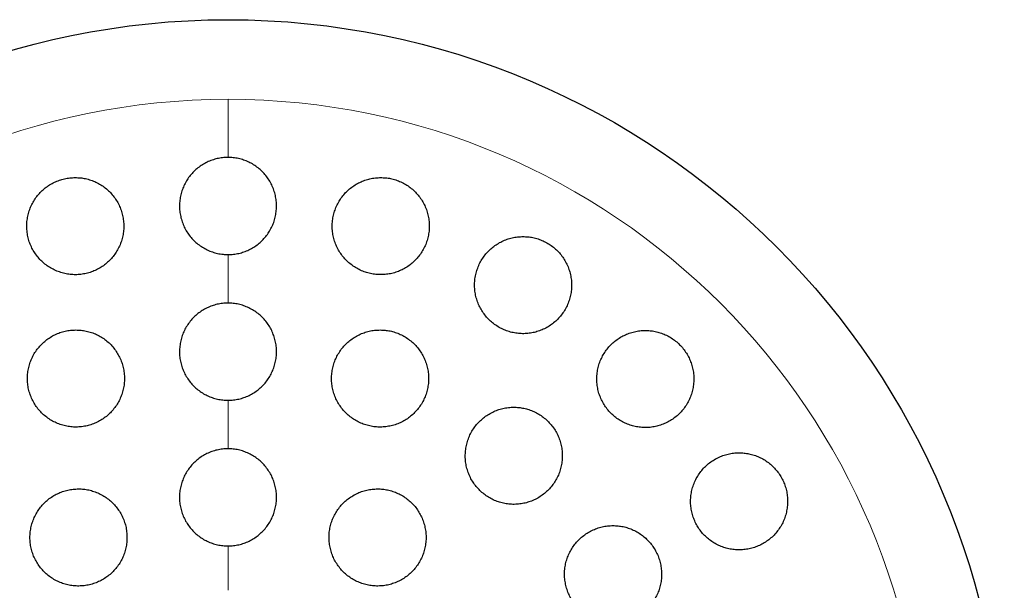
# Model space of a CAD drawing. Header units: millimetres. Extents: x 8 to 811, y 12 to 917.
# Tile 63 of 68: x 467 to 488, y 812 to 823. Entities that reach past the tile are written whole.
import ezdxf

# ---------------------------------------------------------------- set-up
doc = ezdxf.new("R2010")
doc.units = ezdxf.units.MM

msp = doc.modelspace()

# ---------------------------------------------------------------- linework, layer by layer
at = {"color": 252, "linetype": 'Continuous', "lineweight": 0}
for p, q in [((471.604, 821.774), (471.604, 820.577)), ((471.604, 818.577), (471.604, 817.577)), ((471.604, 815.577), (471.604, 814.577)), ((471.604, 812.577), (471.604, 811.663))]:
    msp.add_line(p, q, dxfattribs=at)
at = {"color": 7, "linetype": 'Continuous', "lineweight": 30}
msp.add_circle((471.604, 807.413), 16, dxfattribs=at)
at = {"color": 252, "linetype": 'Continuous', "lineweight": 0}
for start, end in [(90, 0), (0, 90)]:
    msp.add_arc((471.604, 807.413), 14.361, start, end, dxfattribs=at)
at = {"color": 7, "linetype": 'Continuous', "lineweight": 30}
for points, knots in [([(471.604, 820.577), (471.567, 820.576), (471.493, 820.573), (471.383, 820.554), (471.275, 820.524), (471.172, 820.481), (471.075, 820.428), (470.983, 820.364), (470.9, 820.29), (470.825, 820.207), (470.76, 820.117), (470.705, 820.019), (470.661, 819.916), (470.629, 819.808), (470.609, 819.696), (470.602, 819.583), (470.608, 819.47), (470.626, 819.358), (470.658, 819.248), (470.701, 819.143), (470.756, 819.043), (470.822, 818.95), (470.899, 818.865), (470.984, 818.79), (471.077, 818.725), (471.176, 818.671), (471.281, 818.628), (471.39, 818.598), (471.498, 818.58), (471.57, 818.578), (471.604, 818.577)], [0, 0, 0, 0, 0.035235, 0.070582, 0.105817, 0.141043, 0.176381, 0.211609, 0.24702, 0.282541, 0.317954, 0.353762, 0.389683, 0.425493, 0.461681, 0.497983, 0.534171, 0.570553, 0.607052, 0.643433, 0.679735, 0.716153, 0.752453, 0.788431, 0.824526, 0.860503, 0.896063, 0.931738, 0.967297, 1, 1, 1, 1]), ([(471.604, 818.577), (471.641, 818.578), (471.716, 818.581), (471.826, 818.6), (471.933, 818.63), (472.036, 818.673), (472.134, 818.726), (472.225, 818.79), (472.308, 818.864), (472.383, 818.947), (472.448, 819.037), (472.503, 819.135), (472.547, 819.238), (472.579, 819.346), (472.599, 819.457), (472.606, 819.57), (472.601, 819.684), (472.582, 819.796), (472.551, 819.906), (472.507, 820.011), (472.452, 820.111), (472.386, 820.204), (472.31, 820.289), (472.224, 820.364), (472.131, 820.429), (472.032, 820.483), (471.927, 820.525), (471.819, 820.556), (471.71, 820.574), (471.639, 820.576), (471.604, 820.577)], [0, 0, 0, 0, 0.0352366, 0.0705863, 0.1058236, 0.1410517, 0.1763918, 0.2116216, 0.2470325, 0.2825548, 0.3179677, 0.3537736, 0.3896919, 0.4254993, 0.461684, 0.497983, 0.534168, 0.5705498, 0.6070476, 0.6434283, 0.6797322, 0.7161531, 0.752455, 0.7884365, 0.8245346, 0.8605142, 0.8960753, 0.9317514, 0.9673115, 1, 1, 1, 1]), ([(468.456, 820.162), (468.419, 820.161), (468.345, 820.159), (468.235, 820.14), (468.128, 820.109), (468.025, 820.067), (467.927, 820.014), (467.836, 819.95), (467.753, 819.876), (467.678, 819.794), (467.613, 819.704), (467.558, 819.607), (467.514, 819.504), (467.482, 819.397), (467.462, 819.286), (467.454, 819.174), (467.459, 819.062), (467.477, 818.95), (467.507, 818.84), (467.549, 818.735), (467.604, 818.635), (467.669, 818.542), (467.745, 818.456), (467.83, 818.38), (467.923, 818.314), (468.022, 818.259), (468.128, 818.216), (468.237, 818.185), (468.348, 818.166), (468.461, 818.16), (468.573, 818.167), (468.683, 818.186), (468.791, 818.218), (468.893, 818.261), (468.991, 818.315), (469.081, 818.38), (469.164, 818.454), (469.239, 818.537), (469.303, 818.627), (469.357, 818.725), (469.4, 818.828), (469.432, 818.935), (469.451, 819.046), (469.458, 819.158), (469.452, 819.271), (469.433, 819.382), (469.403, 819.491), (469.359, 819.597), (469.304, 819.696), (469.238, 819.789), (469.161, 819.874), (469.076, 819.95), (468.983, 820.015), (468.883, 820.069), (468.777, 820.112), (468.67, 820.141), (468.562, 820.159), (468.491, 820.161), (468.456, 820.162)], [0, 0, 0, 0, 0.017577, 0.035211, 0.052788, 0.070365, 0.087998, 0.105575, 0.123173, 0.140828, 0.158427, 0.176171, 0.19397, 0.211715, 0.229663, 0.247667, 0.265616, 0.283741, 0.301922, 0.320047, 0.338241, 0.356494, 0.374688, 0.392813, 0.410997, 0.42912, 0.447066, 0.46507, 0.483015, 0.500754, 0.51855, 0.536289, 0.553885, 0.571538, 0.589134, 0.606712, 0.624345, 0.641924, 0.659613, 0.677357, 0.695047, 0.712929, 0.730867, 0.74875, 0.766826, 0.784959, 0.803035, 0.821222, 0.839467, 0.857654, 0.875816, 0.894036, 0.912198, 0.930208, 0.948277, 0.966287, 0.983144, 1, 1, 1, 1]), ([(474.752, 820.162), (474.715, 820.161), (474.64, 820.159), (474.53, 820.139), (474.422, 820.109), (474.319, 820.066), (474.221, 820.012), (474.13, 819.948), (474.046, 819.873), (473.971, 819.79), (473.906, 819.698), (473.851, 819.6), (473.807, 819.495), (473.776, 819.387), (473.757, 819.275), (473.75, 819.161), (473.757, 819.047), (473.776, 818.935), (473.809, 818.825), (473.853, 818.72), (473.909, 818.621), (473.976, 818.529), (474.052, 818.445), (474.138, 818.371), (474.231, 818.307), (474.33, 818.254), (474.434, 818.212), (474.542, 818.183), (474.652, 818.165), (474.763, 818.161), (474.874, 818.168), (474.984, 818.187), (475.09, 818.219), (475.193, 818.263), (475.29, 818.317), (475.381, 818.382), (475.464, 818.457), (475.538, 818.541), (475.603, 818.633), (475.657, 818.732), (475.7, 818.836), (475.731, 818.946), (475.749, 819.058), (475.754, 819.171), (475.747, 819.285), (475.726, 819.397), (475.694, 819.507), (475.648, 819.611), (475.591, 819.71), (475.524, 819.802), (475.447, 819.885), (475.361, 819.958), (475.268, 820.022), (475.168, 820.074), (475.064, 820.115), (474.959, 820.143), (474.854, 820.159), (474.786, 820.161), (474.752, 820.162)], [0, 0, 0, 0, 0.017727, 0.035512, 0.05324, 0.070961, 0.088737, 0.106459, 0.124319, 0.142235, 0.160097, 0.178156, 0.196273, 0.214333, 0.232514, 0.250754, 0.268935, 0.287106, 0.305335, 0.323505, 0.341535, 0.359623, 0.377651, 0.395474, 0.413355, 0.431177, 0.44882, 0.46652, 0.484163, 0.501732, 0.519356, 0.536926, 0.554554, 0.572238, 0.589868, 0.607664, 0.625515, 0.643312, 0.661312, 0.67937, 0.697371, 0.715526, 0.733739, 0.751894, 0.770084, 0.788332, 0.806521, 0.824607, 0.842752, 0.860837, 0.878727, 0.896675, 0.914564, 0.932255, 0.950002, 0.967693, 0.983846, 1, 1, 1, 1]), ([(477.686, 818.947), (477.648, 818.946), (477.573, 818.944), (477.462, 818.924), (477.354, 818.893), (477.25, 818.85), (477.152, 818.795), (477.06, 818.73), (476.976, 818.655), (476.901, 818.57), (476.836, 818.478), (476.781, 818.379), (476.738, 818.273), (476.707, 818.164), (476.689, 818.051), (476.684, 817.937), (476.691, 817.823), (476.712, 817.711), (476.745, 817.602), (476.79, 817.498), (476.847, 817.4), (476.914, 817.309), (476.99, 817.226), (477.076, 817.153), (477.168, 817.09), (477.267, 817.037), (477.371, 816.996), (477.478, 816.967), (477.588, 816.95), (477.699, 816.945), (477.81, 816.953), (477.919, 816.973), (478.026, 817.005), (478.129, 817.049), (478.227, 817.103), (478.317, 817.169), (478.401, 817.245), (478.475, 817.33), (478.54, 817.423), (478.594, 817.523), (478.636, 817.628), (478.666, 817.738), (478.683, 817.851), (478.688, 817.965), (478.679, 818.079), (478.658, 818.191), (478.624, 818.299), (478.578, 818.403), (478.521, 818.501), (478.454, 818.592), (478.376, 818.674), (478.291, 818.746), (478.198, 818.809), (478.099, 818.86), (477.995, 818.901), (477.89, 818.928), (477.787, 818.944), (477.72, 818.946), (477.686, 818.947)], [0, 0, 0, 0, 0.017878, 0.035815, 0.053694, 0.071565, 0.089492, 0.107364, 0.125386, 0.143464, 0.161486, 0.179652, 0.197876, 0.216042, 0.234226, 0.25247, 0.270654, 0.288721, 0.306847, 0.324913, 0.34278, 0.360705, 0.378571, 0.396245, 0.413976, 0.43165, 0.449223, 0.466852, 0.484426, 0.502031, 0.519693, 0.537299, 0.555054, 0.572865, 0.590621, 0.60858, 0.626595, 0.644555, 0.662686, 0.680875, 0.699006, 0.7172, 0.735453, 0.753647, 0.771765, 0.789941, 0.808058, 0.825992, 0.843985, 0.861919, 0.879646, 0.897431, 0.915158, 0.932748, 0.950394, 0.967985, 0.983992, 1, 1, 1, 1]), ([(471.604, 817.577), (471.567, 817.576), (471.492, 817.573), (471.382, 817.554), (471.274, 817.523), (471.171, 817.48), (471.073, 817.426), (470.981, 817.362), (470.898, 817.287), (470.823, 817.204), (470.757, 817.113), (470.703, 817.015), (470.659, 816.911), (470.628, 816.803), (470.609, 816.692), (470.602, 816.579), (470.608, 816.466), (470.627, 816.354), (470.658, 816.245), (470.702, 816.141), (470.757, 816.041), (470.823, 815.949), (470.899, 815.865), (470.984, 815.79), (471.076, 815.725), (471.176, 815.671), (471.28, 815.629), (471.389, 815.598), (471.497, 815.58), (471.569, 815.578), (471.604, 815.577)], [0, 0, 0, 0, 0.035462, 0.071037, 0.106498, 0.141955, 0.177525, 0.212982, 0.248544, 0.284219, 0.319783, 0.355571, 0.391472, 0.427261, 0.463263, 0.499379, 0.535381, 0.571491, 0.607716, 0.643825, 0.679888, 0.716066, 0.752128, 0.788009, 0.824006, 0.859885, 0.895531, 0.931292, 0.966937, 1, 1, 1, 1]), ([(471.604, 815.577), (471.641, 815.578), (471.716, 815.581), (471.826, 815.6), (471.934, 815.631), (472.038, 815.674), (472.136, 815.728), (472.227, 815.792), (472.311, 815.866), (472.386, 815.95), (472.451, 816.041), (472.505, 816.139), (472.549, 816.243), (472.58, 816.351), (472.6, 816.462), (472.606, 816.575), (472.6, 816.688), (472.581, 816.799), (472.55, 816.908), (472.506, 817.013), (472.451, 817.112), (472.385, 817.205), (472.309, 817.289), (472.224, 817.364), (472.132, 817.429), (472.033, 817.483), (471.928, 817.525), (471.819, 817.555), (471.711, 817.574), (471.639, 817.576), (471.604, 817.577)], [0, 0, 0, 0, 0.035462, 0.071038, 0.106501, 0.141959, 0.177529, 0.212988, 0.24855, 0.284225, 0.319788, 0.355575, 0.391476, 0.427264, 0.463264, 0.499379, 0.53538, 0.571489, 0.607714, 0.643823, 0.679887, 0.716066, 0.752129, 0.788011, 0.824009, 0.85989, 0.895536, 0.931297, 0.966943, 1, 1, 1, 1]), ([(468.47, 817.024), (468.433, 817.023), (468.358, 817.021), (468.248, 817.001), (468.14, 816.971), (468.037, 816.928), (467.939, 816.874), (467.847, 816.809), (467.764, 816.735), (467.689, 816.652), (467.624, 816.561), (467.569, 816.463), (467.526, 816.36), (467.494, 816.253), (467.475, 816.142), (467.468, 816.03), (467.473, 815.917), (467.492, 815.806), (467.523, 815.697), (467.565, 815.593), (467.62, 815.493), (467.685, 815.401), (467.761, 815.316), (467.845, 815.241), (467.938, 815.175), (468.037, 815.12), (468.142, 815.077), (468.251, 815.046), (468.363, 815.028), (468.475, 815.022), (468.588, 815.029), (468.698, 815.049), (468.806, 815.08), (468.909, 815.124), (469.007, 815.178), (469.098, 815.244), (469.181, 815.319), (469.255, 815.402), (469.32, 815.494), (469.374, 815.592), (469.416, 815.695), (469.447, 815.803), (469.466, 815.914), (469.472, 816.026), (469.465, 816.138), (469.446, 816.25), (469.415, 816.358), (469.371, 816.462), (469.316, 816.561), (469.25, 816.654), (469.174, 816.738), (469.089, 816.813), (468.996, 816.878), (468.896, 816.931), (468.791, 816.974), (468.684, 817.003), (468.576, 817.021), (468.505, 817.023), (468.47, 817.024)], [0, 0, 0, 0, 0.017711, 0.035478, 0.053189, 0.0709, 0.088668, 0.10638, 0.124089, 0.141855, 0.159564, 0.177341, 0.195174, 0.212952, 0.230841, 0.248786, 0.266676, 0.284673, 0.302727, 0.320724, 0.338778, 0.35689, 0.374944, 0.392978, 0.41107, 0.429103, 0.447049, 0.465052, 0.482997, 0.500824, 0.518709, 0.536537, 0.554271, 0.572061, 0.589795, 0.607498, 0.625258, 0.642962, 0.660711, 0.678517, 0.696267, 0.714119, 0.732027, 0.749879, 0.767845, 0.785868, 0.803834, 0.821878, 0.839979, 0.858023, 0.876072, 0.894179, 0.912227, 0.930206, 0.948243, 0.966222, 0.983111, 1, 1, 1, 1]), ([(474.738, 817.024), (474.701, 817.023), (474.626, 817.021), (474.515, 817.001), (474.407, 816.97), (474.303, 816.927), (474.205, 816.873), (474.114, 816.808), (474.03, 816.733), (473.955, 816.649), (473.89, 816.557), (473.835, 816.458), (473.792, 816.354), (473.761, 816.245), (473.742, 816.133), (473.736, 816.02), (473.743, 815.907), (473.763, 815.795), (473.795, 815.686), (473.839, 815.582), (473.895, 815.483), (473.961, 815.392), (474.037, 815.308), (474.122, 815.234), (474.215, 815.17), (474.314, 815.117), (474.418, 815.075), (474.526, 815.045), (474.636, 815.027), (474.748, 815.022), (474.86, 815.03), (474.97, 815.049), (475.077, 815.081), (475.18, 815.125), (475.278, 815.18), (475.369, 815.245), (475.452, 815.321), (475.526, 815.405), (475.591, 815.498), (475.645, 815.597), (475.687, 815.701), (475.717, 815.81), (475.735, 815.922), (475.74, 816.036), (475.733, 816.149), (475.712, 816.26), (475.679, 816.369), (475.634, 816.473), (475.578, 816.571), (475.511, 816.662), (475.434, 816.745), (475.349, 816.819), (475.256, 816.882), (475.156, 816.935), (475.052, 816.976), (474.946, 817.004), (474.841, 817.021), (474.773, 817.023), (474.738, 817.024)], [0, 0, 0, 0, 0.01782, 0.0356973, 0.0535178, 0.0713337, 0.0892062, 0.1070227, 0.1249222, 0.1428784, 0.1607783, 0.1787833, 0.1968454, 0.2148504, 0.2329061, 0.2510193, 0.2690746, 0.287103, 0.3051893, 0.3232172, 0.3411524, 0.3591452, 0.3770799, 0.3948975, 0.4127723, 0.4305896, 0.4483175, 0.4661021, 0.48383, 0.5015346, 0.5192955, 0.5370005, 0.5547574, 0.5725705, 0.590328, 0.6081902, 0.6261089, 0.6439716, 0.661947, 0.6799794, 0.697955, 0.7160024, 0.7341073, 0.7521545, 0.7702002, 0.7883036, 0.8063487, 0.8243187, 0.8423464, 0.8603158, 0.8781698, 0.8960812, 0.9139349, 0.9316846, 0.9494913, 0.967241, 0.9836205, 1, 1, 1, 1]), ([(480.205, 817.014), (480.167, 817.013), (480.092, 817.01), (479.98, 816.991), (479.871, 816.959), (479.767, 816.915), (479.668, 816.86), (479.576, 816.795), (479.492, 816.718), (479.417, 816.633), (479.352, 816.54), (479.298, 816.44), (479.255, 816.334), (479.225, 816.224), (479.208, 816.111), (479.203, 815.997), (479.212, 815.884), (479.233, 815.772), (479.266, 815.664), (479.312, 815.561), (479.368, 815.463), (479.435, 815.373), (479.511, 815.291), (479.596, 815.219), (479.688, 815.156), (479.787, 815.104), (479.89, 815.063), (479.997, 815.034), (480.107, 815.017), (480.219, 815.012), (480.33, 815.02), (480.44, 815.04), (480.547, 815.072), (480.65, 815.117), (480.748, 815.172), (480.84, 815.239), (480.923, 815.315), (480.998, 815.401), (481.062, 815.495), (481.116, 815.596), (481.157, 815.702), (481.187, 815.812), (481.203, 815.925), (481.207, 816.039), (481.198, 816.152), (481.176, 816.263), (481.142, 816.371), (481.095, 816.474), (481.038, 816.571), (480.971, 816.661), (480.894, 816.742), (480.809, 816.814), (480.716, 816.876), (480.617, 816.928), (480.514, 816.968), (480.409, 816.995), (480.306, 817.011), (480.239, 817.013), (480.205, 817.014)], [0, 0, 0, 0, 0.0180303, 0.0361189, 0.0541502, 0.0721745, 0.0902557, 0.1082805, 0.1264246, 0.1446263, 0.1627703, 0.1809632, 0.1992144, 0.2174066, 0.2355087, 0.2536693, 0.2717704, 0.2896827, 0.307653, 0.3255644, 0.3432742, 0.3610411, 0.3787506, 0.3963348, 0.4139752, 0.4315598, 0.4491472, 0.4667903, 0.4843785, 0.5020944, 0.5198659, 0.5375827, 0.5554978, 0.5734692, 0.5913851, 0.6094864, 0.627645, 0.6457464, 0.663939, 0.6821897, 0.7003817, 0.7185271, 0.736731, 0.7548754, 0.7728543, 0.7908914, 0.8088694, 0.8266382, 0.8444644, 0.8622327, 0.8798425, 0.8975088, 0.9151188, 0.9326889, 0.9503148, 0.9678857, 0.9839428, 1, 1, 1, 1]), ([(477.494, 815.433), (477.457, 815.432), (477.382, 815.429), (477.27, 815.409), (477.162, 815.378), (477.058, 815.335), (476.959, 815.28), (476.867, 815.215), (476.784, 815.139), (476.709, 815.055), (476.643, 814.962), (476.589, 814.863), (476.546, 814.757), (476.516, 814.648), (476.498, 814.536), (476.492, 814.423), (476.5, 814.31), (476.52, 814.198), (476.553, 814.09), (476.597, 813.986), (476.653, 813.888), (476.72, 813.798), (476.796, 813.715), (476.88, 813.641), (476.973, 813.578), (477.071, 813.525), (477.175, 813.483), (477.283, 813.454), (477.393, 813.436), (477.505, 813.431), (477.617, 813.439), (477.727, 813.458), (477.835, 813.49), (477.938, 813.534), (478.036, 813.59), (478.127, 813.656), (478.21, 813.732), (478.285, 813.817), (478.349, 813.91), (478.403, 814.01), (478.445, 814.115), (478.475, 814.225), (478.492, 814.337), (478.496, 814.45), (478.488, 814.563), (478.467, 814.675), (478.434, 814.783), (478.388, 814.886), (478.332, 814.984), (478.265, 815.074), (478.188, 815.156), (478.103, 815.229), (478.01, 815.292), (477.911, 815.344), (477.807, 815.385), (477.702, 815.413), (477.597, 815.43), (477.529, 815.432), (477.494, 815.433)], [0, 0, 0, 0, 0.0179371, 0.0359318, 0.0538695, 0.0718028, 0.089793, 0.1077266, 0.1257353, 0.1438011, 0.1618097, 0.1798658, 0.1979796, 0.2160354, 0.2340608, 0.2521441, 0.270169, 0.2880991, 0.3060868, 0.3240163, 0.3418289, 0.3596988, 0.3775111, 0.3952363, 0.4130182, 0.4307436, 0.4484489, 0.4662106, 0.4839164, 0.5016772, 0.5194942, 0.5372555, 0.555123, 0.573047, 0.5909149, 0.6088948, 0.6269316, 0.6449117, 0.6629607, 0.6810673, 0.6991161, 0.7171598, 0.7352613, 0.7533044, 0.7712697, 0.7892928, 0.8072574, 0.8251062, 0.8430123, 0.8608606, 0.8786068, 0.8964098, 0.914156, 0.9318585, 0.9496174, 0.9673202, 0.9836601, 1, 1, 1, 1]), ([(471.604, 814.577), (471.567, 814.576), (471.492, 814.573), (471.381, 814.554), (471.273, 814.523), (471.169, 814.48), (471.071, 814.425), (470.979, 814.361), (470.896, 814.286), (470.821, 814.202), (470.756, 814.11), (470.701, 814.012), (470.658, 813.908), (470.627, 813.8), (470.608, 813.688), (470.602, 813.576), (470.608, 813.463), (470.628, 813.352), (470.659, 813.243), (470.703, 813.139), (470.758, 813.04), (470.824, 812.949), (470.899, 812.865), (470.984, 812.79), (471.076, 812.725), (471.175, 812.671), (471.28, 812.629), (471.388, 812.599), (471.497, 812.58), (471.569, 812.578), (471.604, 812.577)], [0, 0, 0, 0, 0.035624, 0.071362, 0.106986, 0.142608, 0.178343, 0.213965, 0.249635, 0.285418, 0.321089, 0.356861, 0.392746, 0.428519, 0.464387, 0.500369, 0.536238, 0.572154, 0.608185, 0.644101, 0.679995, 0.716005, 0.751899, 0.787712, 0.82364, 0.859452, 0.895159, 0.930981, 0.966687, 1, 1, 1, 1]), ([(471.604, 812.577), (471.641, 812.578), (471.716, 812.581), (471.827, 812.6), (471.935, 812.631), (472.039, 812.674), (472.137, 812.728), (472.229, 812.793), (472.312, 812.868), (472.387, 812.952), (472.452, 813.044), (472.507, 813.142), (472.55, 813.246), (472.581, 813.354), (472.6, 813.465), (472.606, 813.578), (472.6, 813.691), (472.581, 813.802), (472.549, 813.91), (472.506, 814.015), (472.45, 814.113), (472.385, 814.205), (472.309, 814.289), (472.224, 814.364), (472.132, 814.429), (472.033, 814.483), (471.928, 814.525), (471.82, 814.555), (471.711, 814.574), (471.639, 814.576), (471.604, 814.577)], [0, 0, 0, 0, 0.035624, 0.071362, 0.106987, 0.142609, 0.178344, 0.213967, 0.249637, 0.28542, 0.32109, 0.356862, 0.392747, 0.42852, 0.464387, 0.500369, 0.536237, 0.572153, 0.608184, 0.6441, 0.679995, 0.716005, 0.751899, 0.787713, 0.823641, 0.859453, 0.895161, 0.930982, 0.966689, 1, 1, 1, 1]), ([(482.138, 814.495), (482.1, 814.494), (482.024, 814.491), (481.912, 814.471), (481.803, 814.44), (481.699, 814.395), (481.599, 814.34), (481.507, 814.274), (481.423, 814.197), (481.348, 814.111), (481.283, 814.017), (481.229, 813.917), (481.187, 813.81), (481.157, 813.701), (481.141, 813.588), (481.136, 813.475), (481.145, 813.362), (481.166, 813.251), (481.2, 813.144), (481.245, 813.041), (481.301, 812.945), (481.367, 812.855), (481.443, 812.773), (481.528, 812.701), (481.619, 812.638), (481.717, 812.586), (481.821, 812.545), (481.928, 812.515), (482.039, 812.498), (482.15, 812.493), (482.262, 812.501), (482.373, 812.521), (482.481, 812.553), (482.585, 812.598), (482.683, 812.654), (482.775, 812.721), (482.859, 812.799), (482.933, 812.885), (482.997, 812.979), (483.05, 813.08), (483.092, 813.187), (483.12, 813.297), (483.137, 813.409), (483.14, 813.523), (483.13, 813.635), (483.108, 813.746), (483.074, 813.853), (483.028, 813.955), (482.971, 814.052), (482.904, 814.141), (482.828, 814.222), (482.743, 814.294), (482.651, 814.356), (482.552, 814.407), (482.449, 814.448), (482.344, 814.475), (482.24, 814.492), (482.172, 814.494), (482.138, 814.495)], [0, 0, 0, 0, 0.018143, 0.036343, 0.054487, 0.072626, 0.090823, 0.108963, 0.127157, 0.14541, 0.163603, 0.181736, 0.199928, 0.21806, 0.236019, 0.254036, 0.271993, 0.289744, 0.307552, 0.325303, 0.342904, 0.360563, 0.378165, 0.39574, 0.41337, 0.430946, 0.448625, 0.466359, 0.484039, 0.501908, 0.519833, 0.537703, 0.555769, 0.573892, 0.591958, 0.610141, 0.628383, 0.646566, 0.664734, 0.68296, 0.701127, 0.71915, 0.737231, 0.755253, 0.773067, 0.790939, 0.808752, 0.826388, 0.844081, 0.861718, 0.879285, 0.896908, 0.914475, 0.932108, 0.949797, 0.967432, 0.983716, 1, 1, 1, 1]), ([(468.522, 813.751), (468.485, 813.75), (468.41, 813.747), (468.299, 813.728), (468.191, 813.697), (468.088, 813.654), (467.989, 813.6), (467.897, 813.535), (467.814, 813.46), (467.739, 813.376), (467.674, 813.285), (467.62, 813.186), (467.577, 813.083), (467.545, 812.975), (467.527, 812.864), (467.52, 812.752), (467.526, 812.639), (467.545, 812.528), (467.576, 812.42), (467.619, 812.316), (467.674, 812.217), (467.74, 812.125), (467.815, 812.041), (467.899, 811.966), (467.992, 811.901), (468.091, 811.847), (468.195, 811.804), (468.304, 811.773), (468.415, 811.755), (468.528, 811.749), (468.641, 811.756), (468.752, 811.776), (468.86, 811.808), (468.963, 811.851), (469.061, 811.906), (469.152, 811.972), (469.236, 812.048), (469.31, 812.132), (469.374, 812.224), (469.428, 812.322), (469.47, 812.426), (469.501, 812.535), (469.519, 812.645), (469.524, 812.758), (469.517, 812.87), (469.498, 812.981), (469.466, 813.089), (469.422, 813.193), (469.366, 813.291), (469.3, 813.383), (469.224, 813.466), (469.139, 813.541), (469.047, 813.605), (468.947, 813.659), (468.842, 813.701), (468.735, 813.73), (468.628, 813.748), (468.558, 813.75), (468.522, 813.751)], [0, 0, 0, 0, 0.0178124, 0.0356814, 0.0534936, 0.0713067, 0.0891767, 0.1069898, 0.1247891, 0.1426452, 0.1604447, 0.1782583, 0.1961286, 0.2139425, 0.2317989, 0.249712, 0.2675687, 0.2854778, 0.3034438, 0.3213531, 0.3393018, 0.3573077, 0.3752563, 0.3932141, 0.4112291, 0.4291867, 0.4471188, 0.4651082, 0.4830401, 0.5009232, 0.5188636, 0.5367465, 0.5545789, 0.5724684, 0.5903008, 0.6081031, 0.6259622, 0.6437646, 0.6615703, 0.6794326, 0.6972385, 0.7150795, 0.7329771, 0.7508183, 0.7687112, 0.7866609, 0.8045539, 0.8224927, 0.8404886, 0.8584275, 0.8763862, 0.8944023, 0.9123609, 0.9303044, 0.9483054, 0.9662487, 0.9831244, 1, 1, 1, 1]), ([(474.686, 813.751), (474.649, 813.75), (474.573, 813.747), (474.462, 813.728), (474.354, 813.697), (474.25, 813.653), (474.152, 813.599), (474.06, 813.534), (473.976, 813.458), (473.901, 813.374), (473.836, 813.282), (473.782, 813.183), (473.739, 813.079), (473.708, 812.97), (473.69, 812.859), (473.684, 812.746), (473.691, 812.633), (473.711, 812.522), (473.743, 812.414), (473.786, 812.31), (473.842, 812.211), (473.908, 812.12), (473.983, 812.036), (474.068, 811.962), (474.16, 811.898), (474.259, 811.844), (474.364, 811.802), (474.472, 811.772), (474.583, 811.754), (474.695, 811.749), (474.807, 811.756), (474.917, 811.776), (475.025, 811.808), (475.128, 811.852), (475.226, 811.907), (475.317, 811.973), (475.401, 812.049), (475.475, 812.134), (475.54, 812.226), (475.593, 812.326), (475.635, 812.43), (475.665, 812.539), (475.683, 812.651), (475.688, 812.764), (475.68, 812.876), (475.66, 812.987), (475.627, 813.096), (475.582, 813.199), (475.526, 813.297), (475.46, 813.388), (475.383, 813.471), (475.298, 813.544), (475.205, 813.608), (475.106, 813.661), (475.002, 813.702), (474.896, 813.731), (474.79, 813.748), (474.721, 813.75), (474.686, 813.751)], [0, 0, 0, 0, 0.017879, 0.035815, 0.053693, 0.07157, 0.089504, 0.107381, 0.125296, 0.143267, 0.161182, 0.179134, 0.197143, 0.215094, 0.233051, 0.251064, 0.269021, 0.286948, 0.304933, 0.322859, 0.340736, 0.35867, 0.376547, 0.394375, 0.412259, 0.430086, 0.447887, 0.465745, 0.483546, 0.501354, 0.519219, 0.537028, 0.554874, 0.572778, 0.590625, 0.608524, 0.626479, 0.644378, 0.662321, 0.680321, 0.698264, 0.716223, 0.734239, 0.752198, 0.770137, 0.788134, 0.806074, 0.823967, 0.841919, 0.859812, 0.877653, 0.895552, 0.913393, 0.931199, 0.949061, 0.966867, 0.983433, 1, 1, 1, 1]), ([(479.54, 812.995), (479.502, 812.994), (479.427, 812.991), (479.315, 812.971), (479.207, 812.94), (479.102, 812.896), (479.003, 812.841), (478.911, 812.775), (478.827, 812.699), (478.752, 812.614), (478.687, 812.521), (478.633, 812.421), (478.591, 812.316), (478.561, 812.207), (478.543, 812.095), (478.538, 811.982), (478.546, 811.869), (478.566, 811.759), (478.599, 811.651), (478.643, 811.548), (478.699, 811.45), (478.765, 811.36), (478.841, 811.277), (478.925, 811.204), (479.017, 811.14), (479.116, 811.087), (479.22, 811.046), (479.327, 811.016), (479.438, 810.998), (479.55, 810.993), (479.662, 811.001), (479.773, 811.02), (479.881, 811.053), (479.985, 811.097), (480.083, 811.153), (480.175, 811.219), (480.258, 811.296), (480.333, 811.382), (480.397, 811.475), (480.45, 811.575), (480.492, 811.681), (480.521, 811.79), (480.538, 811.902), (480.542, 812.015), (480.533, 812.128), (480.512, 812.239), (480.479, 812.346), (480.433, 812.449), (480.377, 812.546), (480.311, 812.636), (480.234, 812.718), (480.149, 812.791), (480.057, 812.854), (479.958, 812.906), (479.854, 812.947), (479.749, 812.975), (479.644, 812.992), (479.575, 812.994), (479.54, 812.995)], [0, 0, 0, 0, 0.018027, 0.036113, 0.05414, 0.072166, 0.090249, 0.108275, 0.126331, 0.144445, 0.162501, 0.180524, 0.198605, 0.216627, 0.234552, 0.252536, 0.270461, 0.288269, 0.306135, 0.323943, 0.341666, 0.359446, 0.377169, 0.394875, 0.412638, 0.430344, 0.448109, 0.465929, 0.483694, 0.501566, 0.519494, 0.537366, 0.55535, 0.573391, 0.591374, 0.609425, 0.627532, 0.645582, 0.663624, 0.681724, 0.699765, 0.717727, 0.735746, 0.753706, 0.771551, 0.789452, 0.807296, 0.825039, 0.842839, 0.860583, 0.878285, 0.896044, 0.913746, 0.931485, 0.94928, 0.967019, 0.983509, 1, 1, 1, 1])]:
    msp.add_open_spline(points, degree=3, knots=knots, dxfattribs=at)

doc.saveas('drawing.dxf')
